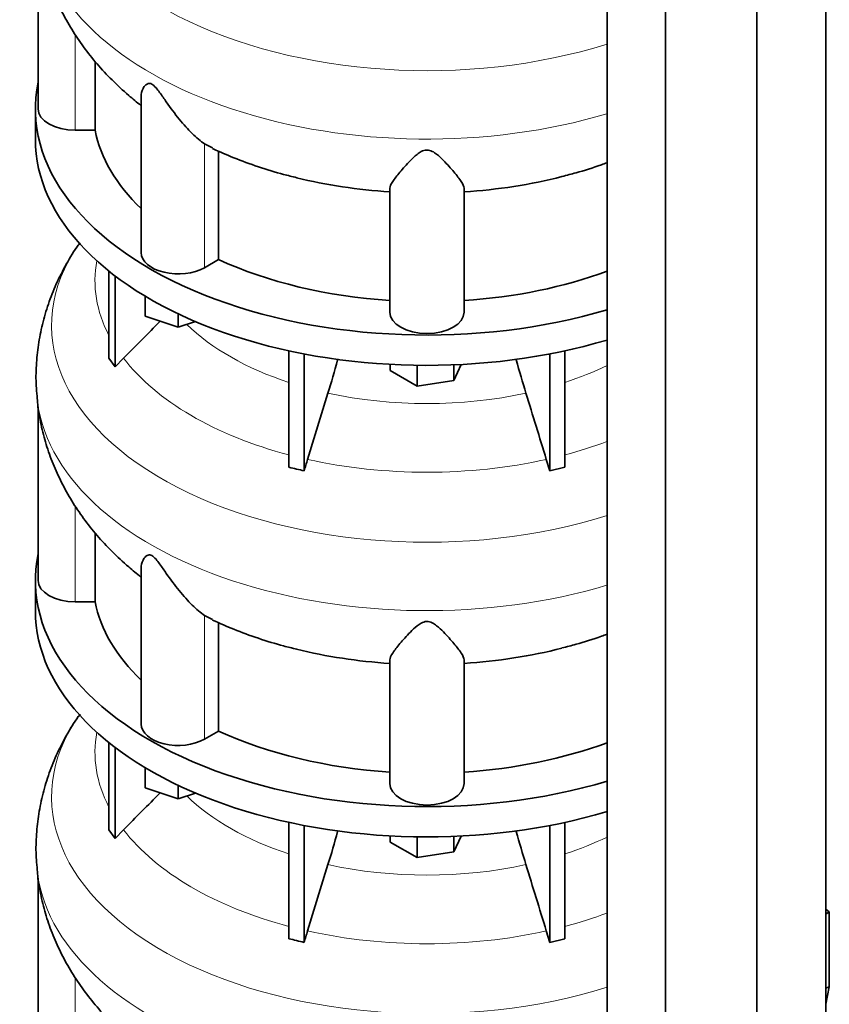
# Model space of a CAD drawing. Header units: millimetres. Extents: x 321 to 1213, y -1919 to 1672.
# Tile 8 of 29: x 915 to 1210, y -1507 to -1149. Entities that reach past the tile are written whole.
import ezdxf

# ---------------------------------------------------------------- set-up
doc = ezdxf.new("R2010")
doc.units = ezdxf.units.MM
for name, color, linetype in [('MID_344-4', 7, 'Continuous'), ('VSI344-454_TERMI', 7, 'Continuous'), ('VSI344_DIFFUSORE', 7, 'Continuous')]:
    doc.layers.add(name, color=color, linetype=linetype)

# ---------------------------------------------------------------- blocks, each defined once
blk = doc.blocks.new('SE4')
at = {"layer": 'MID_344-4', "color": 7, "linetype": 'Continuous', "lineweight": 35}
for p, q in [((1208.61, -1573.57), (1208.61, -862.55)), ((1183.55, -1592.77), (1183.55, -881.51)), ((1129, -885.83), (1129, -1597.16)), ((1150.29, -1607.24), (1150.29, -895.98))]:
    blk.add_line(p, q, dxfattribs=at)
at = {"layer": 'VSI344-454_TERMI', "color": 7, "linetype": 'Continuous', "lineweight": 35}
for p, q in [((1209.9, -1473.36), (1208.61, -1472.38)), ((1208.61, -1474.22), (1209.9, -1473.36)), ((1209.9, -1500.64), (1209.9, -1473.36)), ((1208.61, -1501.07), (1209.9, -1500.64)), ((1209.9, -1500.64), (1208.61, -1506.93))]:
    blk.add_line(p, q, dxfattribs=at)
at = {"layer": 'VSI344_DIFFUSORE', "color": 7, "linetype": 'Continuous', "lineweight": 35}
for p, q in [((921.98, -1118.23), (921.98, -1181.34)), ((942.74, -1189.14), (942.74, -1164.1)), ((959.47, -1176.84), (959.47, -1233.6)), ((920.98, -1181.34), (920.98, -1192.36)), ((942.74, -1189.14), (935.48, -1189.14)), ((985.49, -1195.58), (982.52, -1194.12)), ((987.65, -1236.15), (987.65, -1196.65)), ((1049.98, -1255.24), (1049.98, -1210.25)), ((1076.98, -1255.24), (1076.98, -1210.25)), ((987.65, -1236.15), (982.52, -1239.11)), ((947.78, -1272.02), (947.78, -1240.38)), ((950.07, -1275.22), (950.07, -1242.18)), ((960.97, -1256.78), (960.97, -1249.51)), ((972.97, -1260.78), (972.97, -1255.91)), ((972.97, -1260.78), (960.97, -1256.78)), ((979.21, -1258.71), (972.97, -1260.78)), ((1013.26, -1311.7), (1013.26, -1269.36)), ((1018.8, -1313.03), (1018.8, -1270.49)), ((1108.17, -1313.03), (1108.17, -1270.49)), ((1113.71, -1311.7), (1113.71, -1269.36)), ((947.78, -1272.02), (950.07, -1275.22)), ((950.07, -1275.22), (953.07, -1272.04)), ((1050.1, -1276.5), (1050.1, -1274.27)), ((1059.9, -1282.16), (1059.9, -1274.61)), ((1075.96, -1274.32), (1073.28, -1280.09)), ((1073.28, -1280.09), (1073.28, -1274.44)), ((1059.9, -1282.16), (1050.1, -1276.5)), ((1073.28, -1280.09), (1059.9, -1282.16)), ((1027.47, -1284.72), (1020.04, -1308.84)), ((921.98, -1289.7), (921.98, -1352.81)), ((1106.92, -1308.84), (1108.17, -1313.03)), ((1108.17, -1313.03), (1113.71, -1311.7)), ((942.74, -1360.6), (942.74, -1335.57)), ((959.47, -1348.31), (959.47, -1405.06)), ((920.98, -1352.81), (920.98, -1363.83)), ((942.74, -1360.6), (935.48, -1360.6)), ((985.49, -1367.05), (982.52, -1365.58)), ((987.65, -1407.61), (987.65, -1368.11)), ((1049.98, -1426.71), (1049.98, -1381.71)), ((1076.98, -1426.71), (1076.98, -1381.71)), ((987.65, -1407.61), (982.52, -1410.57)), ((947.78, -1443.48), (947.78, -1411.85)), ((950.07, -1446.68), (950.07, -1413.64)), ((960.97, -1428.25), (960.97, -1420.98)), ((972.97, -1432.25), (960.97, -1428.25)), ((972.97, -1432.25), (972.97, -1427.37)), ((979.21, -1430.17), (972.97, -1432.25)), ((1013.26, -1483.16), (1013.26, -1440.82)), ((1018.8, -1484.49), (1018.8, -1441.95)), ((1108.17, -1484.49), (1108.17, -1441.95)), ((1113.71, -1483.16), (1113.71, -1440.82)), ((947.78, -1443.48), (950.07, -1446.68)), ((950.07, -1446.68), (953.07, -1443.51)), ((1050.1, -1447.96), (1050.1, -1445.74)), ((1059.9, -1453.62), (1059.9, -1446.07)), ((1075.96, -1445.78), (1073.28, -1451.55)), ((1073.28, -1451.55), (1073.28, -1445.91)), ((1059.9, -1453.62), (1050.1, -1447.96)), ((1073.28, -1451.55), (1059.9, -1453.62)), ((1027.47, -1456.19), (1020.04, -1480.3)), ((921.98, -1461.16), (921.98, -1524.27)), ((1106.92, -1480.3), (1108.17, -1484.49)), ((1108.17, -1484.49), (1113.71, -1483.16))]:
    blk.add_line(p, q, dxfattribs=at)
at = {"layer": 'VSI344_DIFFUSORE', "color": 4, "linetype": 'Continuous', "lineweight": 9}
for p, q in [((935.48, -1189.14), (935.48, -1154.27)), ((982.52, -1239.11), (982.52, -1194.12)), ((935.48, -1360.6), (935.48, -1325.74)), ((982.52, -1410.57), (982.52, -1365.58)), ((935.48, -1532.06), (935.48, -1497.2))]:
    blk.add_line(p, q, dxfattribs=at)
for centre, major_axis, start_param, end_param in [((1063.48, -1088.62), (136.58, 0), 2.761579, 5.212737), ((1063.48, -1110.3), (-142.13, 0), 0.049211, 2.049895), ((1063.48, -1260.09), (136.58, 0), 2.761579, 5.212737), ((1063.48, -1243.76), (120.79, 0), 3.038624, 3.432735), ((1063.48, -1230), (-101.4, 0), 0.532702, 1.052595), ((1063.48, -1243.76), (-120.79, 0), 0.417538, 1.141984), ((1063.48, -1230), (101.4, 0), -1.052595, -0.868255), ((1063.48, -1230), (-101.4, 0), 1.207688, 1.933905), ((1063.48, -1281.77), (-142.13, 0), 0.049211, 2.049895), ((1063.48, -1243.76), (120.79, 0), -1.141984, -0.997489), ((1063.48, -1243.76), (-120.79, 0), 1.202936, 1.938657), ((1063.48, -1431.55), (136.58, 0), 2.761579, 5.212737), ((1063.48, -1415.23), (120.79, 0), 3.038624, 3.432735), ((1063.48, -1401.46), (-101.4, 0), 0.532702, 1.052595), ((1063.48, -1415.23), (-120.79, 0), 0.417538, 1.141984), ((1063.48, -1401.46), (101.4, 0), -1.052595, -0.868255), ((1063.48, -1401.46), (-101.4, 0), 1.207688, 1.933905), ((1063.48, -1453.23), (-142.13, 0), 0.049211, 2.049895), ((1063.48, -1415.23), (120.79, 0), -1.141984, -0.997489), ((1063.48, -1415.23), (-120.79, 0), 1.202936, 1.938657)]:
    blk.add_ellipse(centre, major_axis=major_axis, ratio=0.57735, start_param=start_param, end_param=end_param, dxfattribs=at)
at = {"layer": 'VSI344_DIFFUSORE', "color": 7, "linetype": 'Continuous', "lineweight": 35}
for centre, major_axis, start_param, end_param in [((1063.48, -1181.34), (142.5, 0), 3.023053, 5.190143), ((935.48, -1181.34), (13.5, 0), 3.141604, 4.712389), ((1063.48, -1181.34), (-121.5, 0), 0.111341, 0.543224), ((1063.48, -1192.36), (142.5, 0), 3.141593, 5.190143), ((1063.48, -1141.84), (-121.5, 0), 1.169839, 1.459455), ((1063.48, -1141.84), (121.5, 0), 4.82373, 5.128464), ((972.97, -1233.6), (13.5, 0), 3.141581, 5.497787), ((1063.48, -1181.34), (-121.5, 0), 0.896739, 1.459455), ((1063.48, -1181.34), (121.5, 0), 4.82373, 5.281941), ((1063.48, -1255.24), (13.5, 0), 3.141593, 6.283185), ((1063.48, -1352.81), (142.5, 0), 3.023053, 5.190143), ((935.48, -1352.81), (13.5, 0), 3.141604, 4.712389), ((1063.48, -1363.83), (142.5, 0), 3.141593, 5.190143), ((1063.48, -1352.81), (-121.5, 0), 0.111341, 0.543224), ((1063.48, -1313.31), (-121.5, 0), 1.169839, 1.459455), ((1063.48, -1313.31), (121.5, 0), 4.82373, 5.128464), ((972.97, -1405.06), (13.5, 0), 3.141581, 5.497787), ((1063.48, -1352.81), (-121.5, 0), 0.896739, 1.459455), ((1063.48, -1352.81), (121.5, 0), 4.82373, 5.281941), ((1063.48, -1426.71), (13.5, 0), 3.141593, 6.283185)]:
    blk.add_ellipse(centre, major_axis=major_axis, ratio=0.57735, start_param=start_param, end_param=end_param, dxfattribs=at)
for points, knots in [([(921.61, -1114.34), (921.68, -1115.45), (921.89, -1118.72), (922.99, -1124.78), (924.83, -1131.96), (927.35, -1139.03), (930.46, -1145.88), (934.18, -1152.52), (938.49, -1158.93), (943.38, -1165.08), (948.87, -1170.98), (954.23, -1175.91), (957.9, -1178.97), (959.41, -1180.14)], [0, 0, 0, 0, 0.0362942, 0.1260845, 0.2158524, 0.3059315, 0.3966641, 0.4883982, 0.5814802, 0.6762377, 0.7729511, 0.871813, 0.9402143, 0.9402143, 0.9402143, 0.9402143]), ([(982.52, -1194.12), (981.15, -1193.14), (979.64, -1191.86), (976.5, -1188.79), (974.9, -1187.01), (971.75, -1183.17), (970.21, -1181.07), (967.85, -1177.71), (967.06, -1176.55), (965.8, -1174.82), (965.37, -1174.24), (964.41, -1173.15), (963.87, -1172.63), (962.86, -1172.08), (962.42, -1172.06), (961.74, -1172.22), (961.47, -1172.4), (960.76, -1172.99), (960.43, -1173.49), (959.7, -1174.92), (959.47, -1175.9), (959.47, -1176.86)], [0, 0, 0, 0, 0.125, 0.125, 0.25, 0.25, 0.375, 0.375, 0.4375, 0.4375, 0.46875, 0.46875, 0.5, 0.5, 0.53125, 0.53125, 0.5625, 0.5625, 0.625, 0.625, 0.7387976, 0.7387976, 0.7387976, 0.7387976]), ([(985.41, -1195.76), (988.24, -1197.04), (993.3, -1199.3), (1002.08, -1202.47), (1009.91, -1204.9), (1014.38, -1205.97), (1016.16, -1206.39)], [0, 0, 0, 0, 0.265159, 0.557749, 0.850006, 1, 1, 1, 1]), ([(1076.98, -1210.25), (1076.98, -1209.6), (1076.58, -1208.77), (1075.27, -1206.77), (1074.36, -1205.6), (1072.19, -1203.02), (1070.94, -1201.59), (1068.71, -1199.33), (1067.91, -1198.55), (1066.51, -1197.46), (1066, -1197.11), (1064.82, -1196.52), (1064.12, -1196.3), (1062.67, -1196.34), (1061.99, -1196.59), (1060.84, -1197.19), (1060.35, -1197.54), (1058.96, -1198.64), (1058.18, -1199.41), (1055.99, -1201.64), (1054.73, -1203.07), (1052.58, -1205.64), (1051.69, -1206.78), (1050.39, -1208.76), (1049.98, -1209.61), (1049.98, -1210.25)], [0, 0, 0, 0, 0.125, 0.125, 0.25, 0.25, 0.375, 0.375, 0.4375, 0.4375, 0.46875, 0.46875, 0.5, 0.5, 0.53125, 0.53125, 0.5625, 0.5625, 0.625, 0.625, 0.75, 0.75, 0.875, 0.875, 1, 1, 1, 1]), ([(1112.55, -1205.95), (1114.46, -1205.48), (1119.05, -1204.33), (1124.58, -1202.54), (1128.34, -1201.2), (1129.03, -1200.95)], [0, 0, 0, 0, 0.170355, 0.4827525, 0.5531438, 0.5531438, 0.5531438, 0.5531438]), ([(936.78, -1230.67), (936.72, -1230.75), (935.09, -1232.9), (932.18, -1237.82), (928.53, -1244.9), (925.62, -1252.25), (923.45, -1259.66), (921.98, -1267.14), (921.25, -1274.57), (921.14, -1280.98), (921.47, -1284.45), (921.61, -1285.82)], [0, 0, 0, 0, 0.004788, 0.145943, 0.283728, 0.418461, 0.55056, 0.680485, 0.808712, 0.935717, 1, 1, 1, 1]), ([(1027.47, -1284.72), (1028.69, -1280.77), (1029.86, -1276.76), (1031.03, -1272.54), (1031.07, -1272.4), (1031.1, -1272.26)], [0, 0, 0, 0, 0.5, 0.5, 0.5166746, 0.5166746, 0.5166746, 0.5166746]), ([(1099.5, -1284.72), (1098.28, -1280.77), (1097.11, -1276.76), (1095.94, -1272.54), (1095.9, -1272.41), (1095.87, -1272.27)], [0, 0, 0, 0, 0.5, 0.5, 0.5163001, 0.5163001, 0.5163001, 0.5163001]), ([(921.61, -1285.81), (921.68, -1286.91), (921.89, -1290.18), (922.99, -1296.24), (924.83, -1303.42), (927.35, -1310.49), (930.46, -1317.35), (934.18, -1323.99), (938.49, -1330.4), (943.38, -1336.55), (948.87, -1342.45), (954.23, -1347.37), (957.9, -1350.43), (959.41, -1351.6)], [0, 0, 0, 0, 0.0362942, 0.1260845, 0.2158524, 0.3059315, 0.3966641, 0.4883982, 0.5814802, 0.6762377, 0.7729511, 0.871813, 0.9402143, 0.9402143, 0.9402143, 0.9402143]), ([(982.52, -1365.58), (981.15, -1364.6), (979.64, -1363.32), (976.5, -1360.25), (974.9, -1358.48), (971.75, -1354.63), (970.21, -1352.53), (967.85, -1349.17), (967.06, -1348.01), (965.8, -1346.29), (965.37, -1345.71), (964.41, -1344.61), (963.87, -1344.09), (962.86, -1343.54), (962.42, -1343.52), (961.74, -1343.69), (961.47, -1343.86), (960.76, -1344.46), (960.43, -1344.96), (959.7, -1346.39), (959.47, -1347.37), (959.47, -1348.32)], [0, 0, 0, 0, 0.125, 0.125, 0.25, 0.25, 0.375, 0.375, 0.4375, 0.4375, 0.46875, 0.46875, 0.5, 0.5, 0.53125, 0.53125, 0.5625, 0.5625, 0.625, 0.625, 0.7387976, 0.7387976, 0.7387976, 0.7387976]), ([(985.41, -1367.23), (988.24, -1368.51), (993.3, -1370.76), (1002.08, -1373.94), (1009.91, -1376.37), (1014.38, -1377.43), (1016.16, -1377.85)], [0, 0, 0, 0, 0.265159, 0.557749, 0.850006, 1, 1, 1, 1]), ([(1076.98, -1381.71), (1076.98, -1381.07), (1076.58, -1380.24), (1075.27, -1378.23), (1074.36, -1377.06), (1072.19, -1374.49), (1070.94, -1373.06), (1068.71, -1370.79), (1067.91, -1370.02), (1066.51, -1368.93), (1066, -1368.57), (1064.82, -1367.99), (1064.12, -1367.76), (1062.67, -1367.8), (1061.99, -1368.05), (1060.84, -1368.65), (1060.35, -1369.01), (1058.96, -1370.11), (1058.18, -1370.87), (1055.99, -1373.1), (1054.73, -1374.54), (1052.58, -1377.11), (1051.69, -1378.25), (1050.39, -1380.23), (1049.98, -1381.07), (1049.98, -1381.71)], [0, 0, 0, 0, 0.125, 0.125, 0.25, 0.25, 0.375, 0.375, 0.4375, 0.4375, 0.46875, 0.46875, 0.5, 0.5, 0.53125, 0.53125, 0.5625, 0.5625, 0.625, 0.625, 0.75, 0.75, 0.875, 0.875, 1, 1, 1, 1]), ([(1112.55, -1377.41), (1114.46, -1376.94), (1119.05, -1375.79), (1124.58, -1374), (1128.34, -1372.67), (1129.03, -1372.42)], [0, 0, 0, 0, 0.170355, 0.4827525, 0.5531438, 0.5531438, 0.5531438, 0.5531438]), ([(936.78, -1402.13), (936.72, -1402.21), (935.09, -1404.36), (932.18, -1409.29), (928.53, -1416.37), (925.62, -1423.71), (923.45, -1431.12), (921.98, -1438.61), (921.25, -1446.04), (921.14, -1452.44), (921.47, -1455.91), (921.61, -1457.28)], [0, 0, 0, 0, 0.004788, 0.145943, 0.283728, 0.418461, 0.55056, 0.680485, 0.808712, 0.935717, 1, 1, 1, 1]), ([(1027.47, -1456.19), (1028.69, -1452.24), (1029.86, -1448.22), (1031.03, -1444), (1031.07, -1443.87), (1031.1, -1443.73)], [0, 0, 0, 0, 0.5, 0.5, 0.5166746, 0.5166746, 0.5166746, 0.5166746]), ([(1099.5, -1456.19), (1098.28, -1452.24), (1097.11, -1448.22), (1095.94, -1444), (1095.9, -1443.87), (1095.87, -1443.74)], [0, 0, 0, 0, 0.5, 0.5, 0.5163001, 0.5163001, 0.5163001, 0.5163001]), ([(921.61, -1457.27), (921.68, -1458.38), (921.89, -1461.65), (922.99, -1467.7), (924.83, -1474.89), (927.35, -1481.96), (930.46, -1488.81), (934.18, -1495.45), (938.49, -1501.86), (943.38, -1508.01), (948.87, -1513.91), (954.23, -1518.84), (957.9, -1521.9), (959.41, -1523.06)], [0, 0, 0, 0, 0.0362942, 0.1260845, 0.2158524, 0.3059315, 0.3966641, 0.4883982, 0.5814802, 0.6762377, 0.7729511, 0.871813, 0.9402143, 0.9402143, 0.9402143, 0.9402143])]:
    blk.add_open_spline(points, degree=3, knots=knots, dxfattribs=at)
for points in [[(937.24, -1230.06), (937.09, -1230.29), (936.93, -1230.54), (936.76, -1230.8)], [(953.07, -1272.04), (957.52, -1267.56), (961.97, -1263.08), (966.42, -1258.6)], [(1099.5, -1284.72), (1101.97, -1292.76), (1104.45, -1300.8), (1106.92, -1308.84)], [(1020.04, -1308.84), (1019.62, -1310.22), (1019.2, -1311.62), (1018.8, -1313.03)], [(1018.8, -1313.03), (1016.96, -1312.55), (1015.1, -1312.1), (1013.26, -1311.7)], [(937.24, -1401.52), (937.09, -1401.76), (936.93, -1402), (936.76, -1402.27)], [(953.07, -1443.51), (957.52, -1439.03), (961.97, -1434.55), (966.42, -1430.06)], [(1099.5, -1456.19), (1101.97, -1464.23), (1104.45, -1472.26), (1106.92, -1480.3)], [(1020.04, -1480.3), (1019.62, -1481.68), (1019.2, -1483.09), (1018.8, -1484.49)], [(1018.8, -1484.49), (1016.96, -1484.01), (1015.1, -1483.57), (1013.26, -1483.16)]]:
    blk.add_open_spline(points, degree=3, dxfattribs=at)

msp = doc.modelspace()

# ---------------------------------------------------------------- block references
msp.add_blockref('SE4', (0, 0))

doc.saveas('drawing.dxf')
